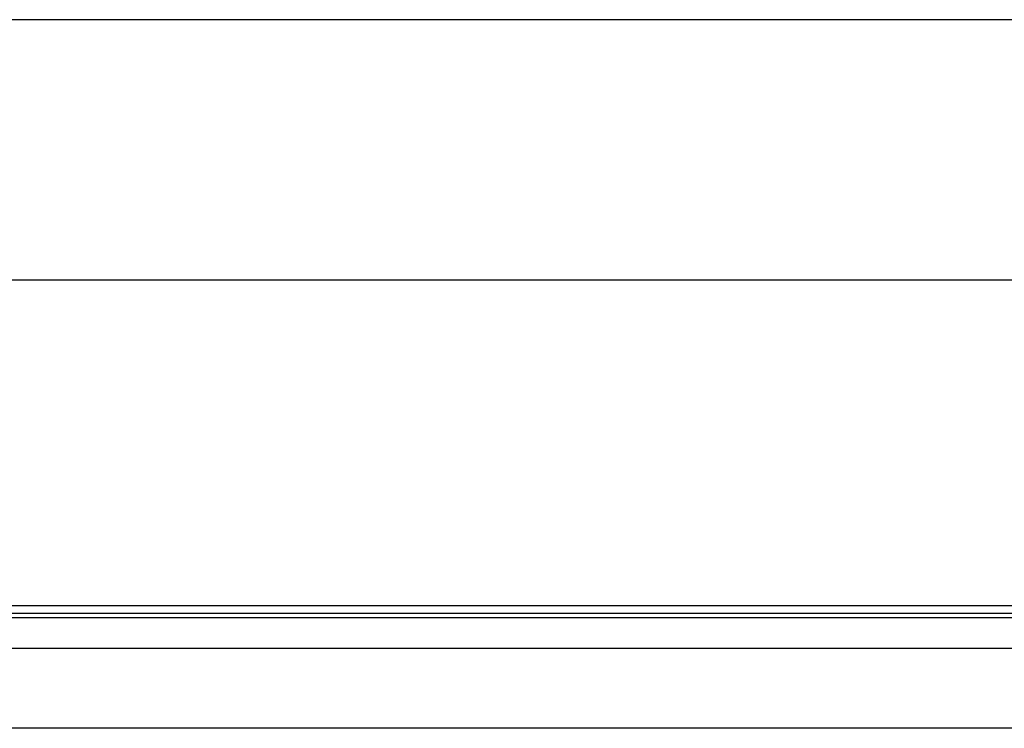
# Model space of a CAD drawing. Header units: millimetres. Extents: x 6863 to 7584, y 164 to 940.
# Tile 21 of 31: x 7472.23 to 7478.6, y 563.23 to 567.81. Entities that reach past the tile are written whole.
import ezdxf

# ---------------------------------------------------------------- set-up
doc = ezdxf.new("R2010")
doc.units = ezdxf.units.MM
doc.header["$LTSCALE"] = 32.67
doc.layers.get('0').update_dxf_attribs({"linetype": 'CONTINUOUS'})

msp = doc.modelspace()

# ---------------------------------------------------------------- linework, layer by layer
for p, q in [((7485.609, 567.809), (7466.709, 567.809)), ((7496.4994, 566.1242), (7463.1772, 566.1242)), ((7496.5221, 564.0196), (7463.1545, 564.0196)), ((7484.1633, 563.9419), (7468.2133, 563.9419)), ((7468.2213, 563.9723), (7484.1553, 563.9723)), ((7484.4553, 563.7438), (7467.9213, 563.7438)), ((7484.6215, 563.2281), (7467.7551, 563.2281))]:
    msp.add_line(p, q)

doc.saveas('drawing.dxf')
